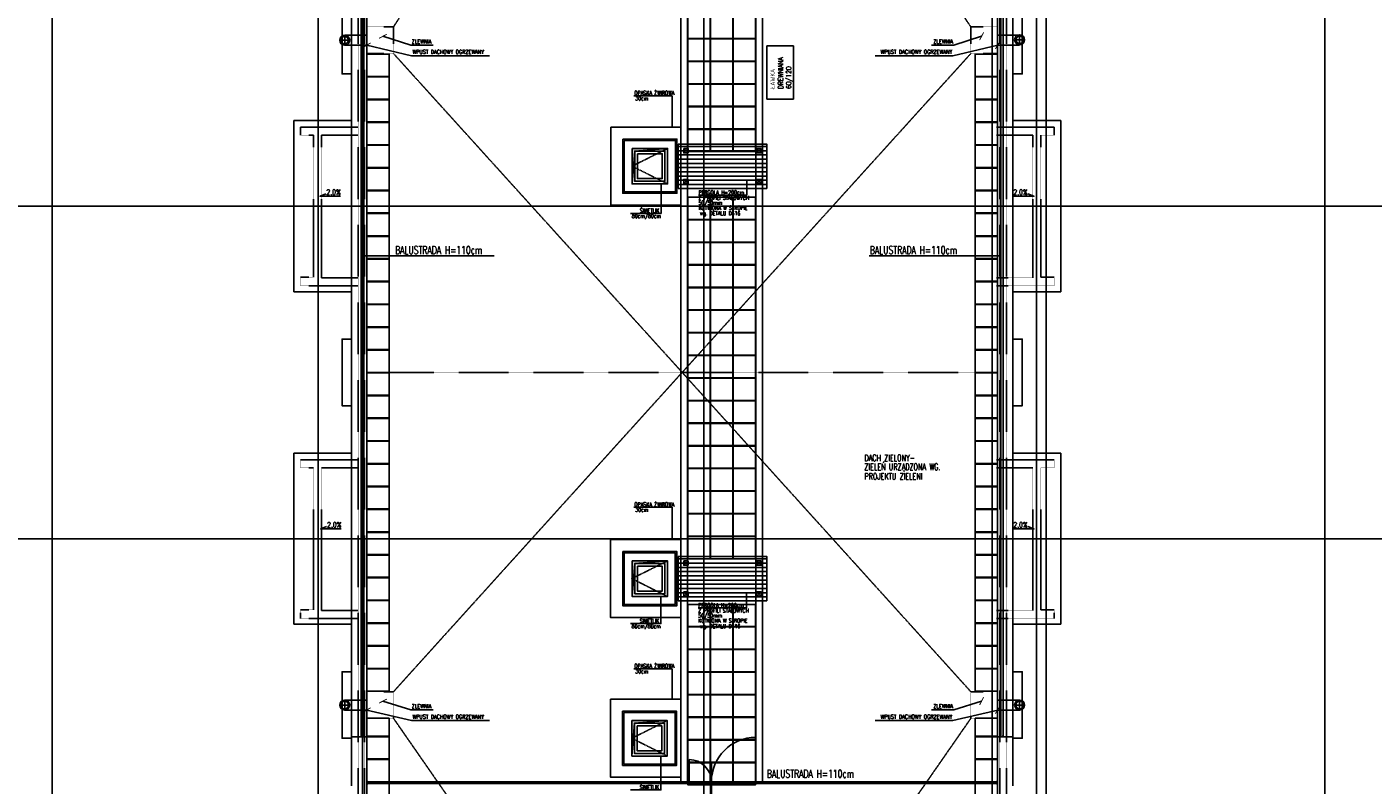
# Model space of a CAD drawing. Extents: x -7228 to 74941, y -112898 to 85621.
# Tile 36 of 256: x 57071 to 60107, y -100617 to -98907. Entities that reach past the tile are written whole.
import ezdxf
from ezdxf.enums import TextEntityAlignment as Align

# ---------------------------------------------------------------- set-up
doc = ezdxf.new("R2010")
doc.units = 0
doc.linetypes.add('CENTER', pattern=[2, 1.25, -0.25, 0.25, -0.25])
doc.linetypes.add('DASHED', pattern=[0.75, 0.5, -0.25])
doc.layers.get('0').update_dxf_attribs({"color": 101, "linetype": 'CONTINUOUS'})
for name, color, linetype in [('Ele-balustrada', 8, 'CONTINUOUS'), ('Ins-wod', 4, 'CONTINUOUS'), ('Okn---okna', 5, 'CONTINUOUS'), ('Opis-spadki', 61, 'CONTINUOUS'), ('Os-osie glowne', 1, 'CENTER'), ('Pos-ceramika', 14, 'CONTINUOUS'), ('Pzt-chodniki-hatch', 252, 'CONTINUOUS'), ('Sc-metal', 141, 'CONTINUOUS'), ('Sch-opis', 51, 'CONTINUOUS'), ('W-idok', 8, 'CONTINUOUS'), ('W-idok pod', 5, 'DASHED'), ('W-izol-w', 144, 'CONTINUOUS'), ('W-otwor-strop', 1, 'CONTINUOUS'), ('W-widok-spadki', 61, 'CONTINUOUS'), ('Wyp-meble', 155, 'CONTINUOUS')]:
    doc.layers.add(name, color=color, linetype=linetype)
doc.styles.add('ROMANS', font='romans', dxfattribs={"width": 0.85})
doc.dimstyles.new('CHMIELNA', dxfattribs={"dimscale": 3.5, "dimtxt": 4, "dimasz": 1.5, "dimexe": 3, "dimexo": 0, "dimgap": 1, "dimtad": 1, "dimdec": 1, "dimrnd": 0.5, "dimzin": 12, "dimdsep": 46, "dimtxsty": 'ROMANS', "dimblk": 'DIMTICK', "dimcen": 0.09, "dimse1": 1, "dimse2": 1, "dimclrd": 143, "dimclrt": 53, "dimadec": 0, "dimazin": 0, "dimtfac": 1, "dimtdec": 1, "dimtix": 1, "dimtmove": 2, "dimatfit": 2, "dimldrblk": 'ARCHTICK', "dimfxl": 0, "dimtolj": 1, "dimtzin": 0, "dimarcsym": 0})

# ---------------------------------------------------------------- blocks, each defined once
blk = doc.blocks.new('SPADKI')
at = {"ltscale": 25}
blk.add_lwpolyline([(0, 0), (0, -70), (-8, -50), (-8, -50)], dxfattribs=at)
at = {"ltscale": 25, "style": 'ROMANS', "width": 0.7}
blk.add_attdef('SP%', text='', height=18, rotation=90, dxfattribs=at).set_placement((-4.9, -24), align=Align.CENTER)
blk = doc.blocks.new('DIMTICK')
for p, q in [((-1, 0), (1, 0)), ((0, 1), (0, -1))]:
    blk.add_line(p, q)
at = {"const_width": 0.141}
blk.add_lwpolyline([(0.71, 0.71), (-0.71, -0.71)], dxfattribs=at)
blk = doc.blocks.new('_sfkhmgkjm')
for points in [[(-3.5, 0), (-3.5, -0.5)], [(-3.5, 0), (3.5, 0), (3.5, 0)], [(3.5, 0), (3.5, -0.5)]]:
    blk.add_lwpolyline(points)
blk.add_lwpolyline([(3.5, -0.5, -0.284735), (-3.5, -0.5, -7)], format="xyb")
blk = doc.blocks.new('_kdjkgjksjhgkfhh')
for p, q in [((-11.2, 0), (11.2, 0)), ((0, 11.2), (0, -11.2))]:
    blk.add_line(p, q)
for radius in [11.3, 8.25]:
    blk.add_circle((0, 0), radius)

msp = doc.modelspace()

# ---------------------------------------------------------------- hatches: boundary and pattern name
at = {"layer": 'W-idok'}
h = msp.add_hatch(dxfattribs=at)
h.set_pattern_fill('ANSI31', color=256, scale=3, angle=135, style=0)
h.set_pattern_definition([(180, (2869.719, 930.781), (-2e-15, -9.525), [])])
h.paths.add_polyline_path([(58539.547, -99171.302), (58539.547, -99271.302), (58739.266, -99271.302), (58739.266, -99171.302)])
h = msp.add_hatch(dxfattribs=at)
h.set_pattern_fill('ANSI31', color=256, scale=3, angle=135, style=0)
h.set_pattern_definition([(180, (2869.719, 0.781), (-2e-15, -9.525), [])])
h.paths.add_polyline_path([(58539.547, -100101.302), (58539.547, -100201.302), (58739.266, -100201.302), (58739.266, -100101.302)])
at = {"layer": 'W-otwor-strop', "linetype": 'Continuous', "ltscale": 0.5}
h = msp.add_hatch(color=256, dxfattribs=at)
h.paths.add_polyline_path([(58441.547, -99187.302), (58515.547, -99181.302), (58435.547, -99181.302), (58435.547, -99204.965), (58439.636, -99210.877)])
h.paths.add_polyline_path([(58439.636, -99210.877), (58435.547, -99204.965), (58435.547, -99261.302)])
h = msp.add_hatch(color=256, dxfattribs=at)
h.paths.add_polyline_path([(58441.547, -100117.302), (58515.547, -100111.302), (58435.547, -100111.302), (58435.547, -100134.965), (58439.636, -100140.877)])
h.paths.add_polyline_path([(58439.636, -100140.877), (58435.547, -100134.965), (58435.547, -100191.302)])
h = msp.add_hatch(color=256, dxfattribs=at)
h.paths.add_polyline_path([(58441.047, -100477.302), (58515.047, -100471.302), (58435.047, -100471.302), (58435.047, -100494.965), (58439.136, -100500.877)])
h.paths.add_polyline_path([(58439.136, -100500.877), (58435.047, -100494.965), (58435.047, -100551.302)])

# ---------------------------------------------------------------- linework, layer by layer
at = {"layer": 'Ele-balustrada'}
for points in [[(57825.047, -100507.294), (57825.047, -97837.31)], [(57830.047, -100507.294), (57830.047, -97837.31)], [(59267.047, -100507.294), (59267.047, -97837.31)], [(59272.047, -100507.294), (59272.047, -97837.31)], [(58714.547, -100609.302), (58714.547, -100509.302)], [(58564.547, -100609.302), (58564.547, -100559.302)], [(58612.548, -100665.292), (58612.548, -100568.459)], [(58614.547, -100665.229), (58614.547, -100568.397)], [(57838.736, -100609.302), (59258.359, -100609.302)], [(57838.736, -100613.302), (59258.359, -100613.302)]]:
    msp.add_lwpolyline(points, dxfattribs=at)
for centre, radius, start, end in [((58714.547, -100609.302), 100, 90, 180), ((58564.547, -100609.302), 50, 0, 90)]:
    msp.add_arc(centre, radius, start, end, dxfattribs=at)
at = {"layer": 'Okn---okna', "linetype": 'DASHED', "ltscale": 0.5}
for points in [[(58515.547, -99181.302), (58435.547, -99221.302), (58515.547, -99261.302)], [(58515.047, -100111.302), (58435.047, -100151.302), (58515.047, -100191.302)], [(58515.047, -100471.302), (58435.047, -100511.302), (58515.047, -100551.302)]]:
    msp.add_lwpolyline(points, dxfattribs=at)
at = {"layer": 'Okn---okna'}
for points in [[(58435.547, -99181.302), (58515.547, -99181.302), (58515.547, -99261.302), (58435.547, -99261.302)], [(58441.547, -99187.302), (58509.547, -99187.302), (58509.547, -99255.302), (58441.547, -99255.302)], [(58447.547, -99193.302), (58503.547, -99193.302), (58503.547, -99249.302), (58447.547, -99249.302)], [(58435.547, -100111.302), (58515.547, -100111.302), (58515.547, -100191.302), (58435.547, -100191.302)], [(58441.547, -100117.302), (58509.547, -100117.302), (58509.547, -100185.302), (58441.547, -100185.302)], [(58447.547, -100123.302), (58503.547, -100123.302), (58503.547, -100179.302), (58447.547, -100179.302)], [(58435.047, -100471.302), (58515.047, -100471.302), (58515.047, -100551.302), (58435.047, -100551.302)], [(58441.047, -100477.302), (58509.047, -100477.302), (58509.047, -100545.302), (58441.047, -100545.302)], [(58447.047, -100483.302), (58503.047, -100483.302), (58503.047, -100539.302), (58447.047, -100539.302)]]:
    msp.add_lwpolyline(points, close=True, dxfattribs=at)
at = {"layer": 'Os-osie glowne'}
for points in [[(57127.547, -102606.302), (57127.547, -96629.302)], [(57727.547, -102606.302), (57727.547, -96629.302)], [(57827.547, -102606.302), (57827.547, -96629.302)], [(58597.547, -102606.302), (58597.547, -96629.302)], [(59247.547, -102606.302), (59247.547, -96629.302)], [(59347.547, -102606.302), (59347.547, -96629.302)], [(59369.547, -102606.302), (59369.547, -96629.302)], [(59997.547, -102606.302), (59997.547, -96629.302)], [(50525.547, -99311.302), (62792.547, -99311.302)], [(50525.547, -100061.302), (62792.547, -100061.302)]]:
    msp.add_lwpolyline(points, dxfattribs=at)
at = {"layer": 'Pos-ceramika'}
for points in [[(58387.547, -99133.302), (58545.547, -99133.302), (58545.547, -99309.302), (58387.547, -99309.302)], [(58387.047, -100063.302), (58545.547, -100063.302), (58545.547, -100239.302), (58387.047, -100239.302)], [(58387.047, -100423.302), (58545.547, -100423.302), (58545.547, -100599.302), (58387.047, -100599.302)]]:
    msp.add_lwpolyline(points, close=True, dxfattribs=at)
at = {"layer": 'Pzt-chodniki-hatch'}
for points in [[(58561.548, -98883.302), (58561.548, -98933.302), (58611.548, -98933.302), (58611.548, -98883.302)], [(58612.548, -98883.302), (58612.548, -98933.302), (58662.548, -98933.302), (58662.548, -98883.302)], [(58663.548, -98883.302), (58663.548, -98933.302), (58713.548, -98933.302), (58713.548, -98883.302)], [(58561.548, -98934.302), (58561.548, -98984.302), (58611.548, -98984.302), (58611.548, -98934.302)], [(58612.548, -98934.302), (58612.548, -98984.302), (58662.548, -98984.302), (58662.548, -98934.302)], [(58663.548, -98934.302), (58663.548, -98984.302), (58713.548, -98984.302), (58713.548, -98934.302)], [(57837.547, -98968.782), (57837.547, -99018.782), (57887.547, -99018.782), (57887.547, -98968.782)], [(58561.548, -98985.302), (58561.548, -99035.302), (58611.548, -99035.302), (58611.548, -98985.302)], [(58612.548, -98985.302), (58612.548, -99035.302), (58662.548, -99035.302), (58662.548, -98985.302)], [(58663.548, -98985.302), (58663.548, -99035.302), (58713.548, -99035.302), (58713.548, -98985.302)], [(59209.547, -98968.782), (59209.547, -99018.782), (59259.547, -99018.782), (59259.547, -98968.782)], [(57837.547, -99020.122), (57837.547, -99070.122), (57887.547, -99070.122), (57887.547, -99020.122)], [(59209.547, -99020.122), (59209.547, -99070.122), (59259.547, -99070.122), (59259.547, -99020.122)], [(58561.548, -99036.302), (58561.548, -99086.302), (58611.548, -99086.302), (58611.548, -99036.302)], [(58612.548, -99036.302), (58612.548, -99086.302), (58662.548, -99086.302), (58662.548, -99036.302)], [(58663.548, -99036.302), (58663.548, -99086.302), (58713.548, -99086.302), (58713.548, -99036.302)], [(57837.547, -99071.462), (57837.547, -99121.462), (57887.547, -99121.462), (57887.547, -99071.462)], [(59209.547, -99071.462), (59209.547, -99121.462), (59259.547, -99121.462), (59259.547, -99071.462)], [(58561.548, -99087.302), (58561.548, -99137.302), (58611.548, -99137.302), (58611.548, -99087.302)], [(58612.548, -99087.302), (58612.548, -99137.302), (58662.548, -99137.302), (58662.548, -99087.302)], [(58663.548, -99087.302), (58663.548, -99137.302), (58713.548, -99137.302), (58713.548, -99087.302)], [(57837.547, -99122.802), (57837.547, -99172.802), (57887.547, -99172.802), (57887.547, -99122.802)], [(58561.548, -99138.302), (58561.548, -99188.302), (58611.548, -99188.302), (58611.548, -99138.302)], [(58612.548, -99138.302), (58612.548, -99188.302), (58662.548, -99188.302), (58662.548, -99138.302)], [(58663.548, -99138.302), (58663.548, -99188.302), (58713.548, -99188.302), (58713.548, -99138.302)], [(59209.547, -99122.802), (59209.547, -99172.802), (59259.547, -99172.802), (59259.547, -99122.802)], [(57837.547, -99174.142), (57837.547, -99224.142), (57887.547, -99224.142), (57887.547, -99174.142)], [(59209.547, -99174.142), (59209.547, -99224.142), (59259.547, -99224.142), (59259.547, -99174.142)], [(57837.547, -99225.482), (57837.547, -99275.482), (57887.547, -99275.482), (57887.547, -99225.482)], [(59209.547, -99225.482), (59209.547, -99275.482), (59259.547, -99275.482), (59259.547, -99225.482)], [(57837.547, -99276.822), (57837.547, -99326.822), (57887.547, -99326.822), (57887.547, -99276.822)], [(58561.548, -99291.302), (58561.548, -99341.302), (58611.548, -99341.302), (58611.548, -99291.302)], [(58612.548, -99291.302), (58612.548, -99341.302), (58662.548, -99341.302), (58662.548, -99291.302)], [(58663.548, -99291.302), (58663.548, -99341.302), (58713.548, -99341.302), (58713.548, -99291.302)], [(59209.547, -99276.822), (59209.547, -99326.822), (59259.547, -99326.822), (59259.547, -99276.822)], [(57837.547, -99328.162), (57837.547, -99378.162), (57887.547, -99378.162), (57887.547, -99328.162)], [(58561.548, -99342.302), (58561.548, -99392.302), (58611.548, -99392.302), (58611.548, -99342.302)], [(58612.548, -99342.302), (58612.548, -99392.302), (58662.548, -99392.302), (58662.548, -99342.302)], [(58663.548, -99342.302), (58663.548, -99392.302), (58713.548, -99392.302), (58713.548, -99342.302)], [(59209.547, -99328.162), (59209.547, -99378.162), (59259.547, -99378.162), (59259.547, -99328.162)], [(57837.547, -99379.502), (57837.547, -99429.502), (57887.547, -99429.502), (57887.547, -99379.502)], [(59209.547, -99379.502), (59209.547, -99429.502), (59259.547, -99429.502), (59259.547, -99379.502)], [(58561.548, -99393.302), (58561.548, -99443.302), (58611.548, -99443.302), (58611.548, -99393.302)], [(58612.548, -99393.302), (58612.548, -99443.302), (58662.548, -99443.302), (58662.548, -99393.302)], [(58663.548, -99393.302), (58663.548, -99443.302), (58713.548, -99443.302), (58713.548, -99393.302)], [(57837.547, -99430.842), (57837.547, -99480.842), (57887.547, -99480.842), (57887.547, -99430.842)], [(58561.548, -99444.302), (58561.548, -99494.302), (58611.548, -99494.302), (58611.548, -99444.302)], [(58612.548, -99444.302), (58612.548, -99494.302), (58662.548, -99494.302), (58662.548, -99444.302)], [(58663.548, -99444.302), (58663.548, -99494.302), (58713.548, -99494.302), (58713.548, -99444.302)], [(59209.547, -99430.842), (59209.547, -99480.842), (59259.547, -99480.842), (59259.547, -99430.842)], [(57837.547, -99482.182), (57837.547, -99532.182), (57887.547, -99532.182), (57887.547, -99482.182)], [(58561.548, -99495.302), (58561.548, -99545.302), (58611.548, -99545.302), (58611.548, -99495.302)], [(58612.548, -99495.302), (58612.548, -99545.302), (58662.548, -99545.302), (58662.548, -99495.302)], [(58663.548, -99495.302), (58663.548, -99545.302), (58713.548, -99545.302), (58713.548, -99495.302)], [(59209.547, -99482.182), (59209.547, -99532.182), (59259.547, -99532.182), (59259.547, -99482.182)], [(57837.547, -99533.522), (57837.547, -99583.522), (57887.547, -99583.522), (57887.547, -99533.522)], [(59209.547, -99533.522), (59209.547, -99583.522), (59259.547, -99583.522), (59259.547, -99533.522)], [(58561.548, -99546.302), (58561.548, -99596.302), (58611.548, -99596.302), (58611.548, -99546.302)], [(58612.548, -99546.302), (58612.548, -99596.302), (58662.548, -99596.302), (58662.548, -99546.302)], [(58663.548, -99546.302), (58663.548, -99596.302), (58713.548, -99596.302), (58713.548, -99546.302)], [(57837.547, -99584.862), (57837.547, -99634.862), (57887.547, -99634.862), (57887.547, -99584.862)], [(58561.548, -99597.302), (58561.548, -99647.302), (58611.548, -99647.302), (58611.548, -99597.302)], [(58612.548, -99597.302), (58612.548, -99647.302), (58662.548, -99647.302), (58662.548, -99597.302)], [(58663.548, -99597.302), (58663.548, -99647.302), (58713.548, -99647.302), (58713.548, -99597.302)], [(59209.547, -99584.862), (59209.547, -99634.862), (59259.547, -99634.862), (59259.547, -99584.862)], [(57837.547, -99636.202), (57837.547, -99686.202), (57887.547, -99686.202), (57887.547, -99636.202)], [(58561.548, -99648.302), (58561.548, -99698.302), (58611.548, -99698.302), (58611.548, -99648.302)], [(58612.548, -99648.302), (58612.548, -99698.302), (58662.548, -99698.302), (58662.548, -99648.302)], [(58663.548, -99648.302), (58663.548, -99698.302), (58713.548, -99698.302), (58713.548, -99648.302)], [(59209.547, -99636.202), (59209.547, -99686.202), (59259.547, -99686.202), (59259.547, -99636.202)], [(57837.547, -99687.542), (57837.547, -99737.542), (57887.547, -99737.542), (57887.547, -99687.542)], [(59209.547, -99687.542), (59209.547, -99737.542), (59259.547, -99737.542), (59259.547, -99687.542)], [(58561.548, -99699.302), (58561.548, -99749.302), (58611.548, -99749.302), (58611.548, -99699.302)], [(58612.548, -99699.302), (58612.548, -99749.302), (58662.548, -99749.302), (58662.548, -99699.302)], [(58663.548, -99699.302), (58663.548, -99749.302), (58713.548, -99749.302), (58713.548, -99699.302)], [(57837.547, -99738.882), (57837.547, -99788.882), (57887.547, -99788.882), (57887.547, -99738.882)], [(59209.547, -99738.882), (59209.547, -99788.882), (59259.547, -99788.882), (59259.547, -99738.882)], [(58561.548, -99750.302), (58561.548, -99800.302), (58611.548, -99800.302), (58611.548, -99750.302)], [(58612.548, -99750.302), (58612.548, -99800.302), (58662.548, -99800.302), (58662.548, -99750.302)], [(58663.548, -99750.302), (58663.548, -99800.302), (58713.548, -99800.302), (58713.548, -99750.302)], [(57837.547, -99790.222), (57837.547, -99840.222), (57887.547, -99840.222), (57887.547, -99790.222)], [(58561.548, -99801.302), (58561.548, -99851.302), (58611.548, -99851.302), (58611.548, -99801.302)], [(58612.548, -99801.302), (58612.548, -99851.302), (58662.548, -99851.302), (58662.548, -99801.302)], [(58663.548, -99801.302), (58663.548, -99851.302), (58713.548, -99851.302), (58713.548, -99801.302)], [(59209.547, -99790.222), (59209.547, -99840.222), (59259.547, -99840.222), (59259.547, -99790.222)], [(57837.547, -99841.562), (57837.547, -99891.562), (57887.547, -99891.562), (57887.547, -99841.562)], [(58561.548, -99852.302), (58561.548, -99902.302), (58611.548, -99902.302), (58611.548, -99852.302)], [(58612.548, -99852.302), (58612.548, -99902.302), (58662.548, -99902.302), (58662.548, -99852.302)], [(58663.548, -99852.302), (58663.548, -99902.302), (58713.548, -99902.302), (58713.548, -99852.302)], [(59209.547, -99841.562), (59209.547, -99891.562), (59259.547, -99891.562), (59259.547, -99841.562)], [(57837.547, -99892.902), (57837.547, -99942.902), (57887.547, -99942.902), (57887.547, -99892.902)], [(59209.547, -99892.902), (59209.547, -99942.902), (59259.547, -99942.902), (59259.547, -99892.902)], [(58561.548, -99903.302), (58561.548, -99953.302), (58611.548, -99953.302), (58611.548, -99903.302)], [(58612.548, -99903.302), (58612.548, -99953.302), (58662.548, -99953.302), (58662.548, -99903.302)], [(58663.548, -99903.302), (58663.548, -99953.302), (58713.548, -99953.302), (58713.548, -99903.302)], [(57837.547, -99944.242), (57837.547, -99994.242), (57887.547, -99994.242), (57887.547, -99944.242)], [(58561.548, -99954.302), (58561.548, -100004.302), (58611.548, -100004.302), (58611.548, -99954.302)], [(58612.548, -99954.302), (58612.548, -100004.302), (58662.548, -100004.302), (58662.548, -99954.302)], [(58663.548, -99954.302), (58663.548, -100004.302), (58713.548, -100004.302), (58713.548, -99954.302)], [(59209.547, -99944.242), (59209.547, -99994.242), (59259.547, -99994.242), (59259.547, -99944.242)], [(57837.547, -99995.582), (57837.547, -100045.582), (57887.547, -100045.582), (57887.547, -99995.582)], [(58561.548, -100005.302), (58561.548, -100055.302), (58611.548, -100055.302), (58611.548, -100005.302)], [(58612.548, -100005.302), (58612.548, -100055.302), (58662.548, -100055.302), (58662.548, -100005.302)], [(58663.548, -100005.302), (58663.548, -100055.302), (58713.548, -100055.302), (58713.548, -100005.302)], [(59209.547, -99995.582), (59209.547, -100045.582), (59259.547, -100045.582), (59259.547, -99995.582)], [(57837.547, -100046.922), (57837.547, -100096.922), (57887.547, -100096.922), (57887.547, -100046.922)], [(59209.547, -100046.922), (59209.547, -100096.922), (59259.547, -100096.922), (59259.547, -100046.922)], [(58561.548, -100056.302), (58561.548, -100106.302), (58611.548, -100106.302), (58611.548, -100056.302)], [(58612.548, -100056.302), (58612.548, -100106.302), (58662.548, -100106.302), (58662.548, -100056.302)], [(58663.548, -100056.302), (58663.548, -100106.302), (58713.548, -100106.302), (58713.548, -100056.302)], [(57837.547, -100098.262), (57837.547, -100148.262), (57887.547, -100148.262), (57887.547, -100098.262)], [(59209.547, -100098.262), (59209.547, -100148.262), (59259.547, -100148.262), (59259.547, -100098.262)], [(57837.547, -100149.602), (57837.547, -100199.602), (57887.547, -100199.602), (57887.547, -100149.602)], [(59209.547, -100149.602), (59209.547, -100199.602), (59259.547, -100199.602), (59259.547, -100149.602)], [(57837.547, -100200.942), (57837.547, -100250.942), (57887.547, -100250.942), (57887.547, -100200.942)], [(59209.547, -100200.942), (59209.547, -100250.942), (59259.547, -100250.942), (59259.547, -100200.942)], [(58561.548, -100209.302), (58561.548, -100259.302), (58611.548, -100259.302), (58611.548, -100209.302)], [(58612.548, -100209.302), (58612.548, -100259.302), (58662.548, -100259.302), (58662.548, -100209.302)], [(58663.548, -100209.302), (58663.548, -100259.302), (58713.548, -100259.302), (58713.548, -100209.302)], [(57837.547, -100252.282), (57837.547, -100302.282), (57887.547, -100302.282), (57887.547, -100252.282)], [(58561.548, -100260.302), (58561.548, -100310.302), (58611.548, -100310.302), (58611.548, -100260.302)], [(58612.548, -100260.302), (58612.548, -100310.302), (58662.548, -100310.302), (58662.548, -100260.302)], [(58663.548, -100260.302), (58663.548, -100310.302), (58713.548, -100310.302), (58713.548, -100260.302)], [(59209.547, -100252.282), (59209.547, -100302.282), (59259.547, -100302.282), (59259.547, -100252.282)], [(57837.547, -100303.622), (57837.547, -100353.622), (57887.547, -100353.622), (57887.547, -100303.622)], [(58561.548, -100311.302), (58561.548, -100361.302), (58611.548, -100361.302), (58611.548, -100311.302)], [(58612.548, -100311.302), (58612.548, -100361.302), (58662.548, -100361.302), (58662.548, -100311.302)], [(58663.548, -100311.302), (58663.548, -100361.302), (58713.548, -100361.302), (58713.548, -100311.302)], [(59209.547, -100303.622), (59209.547, -100353.622), (59259.547, -100353.622), (59259.547, -100303.622)], [(57837.547, -100354.962), (57837.547, -100404.962), (57887.547, -100404.962), (57887.547, -100354.962)], [(59209.547, -100354.962), (59209.547, -100404.962), (59259.547, -100404.962), (59259.547, -100354.962)], [(58561.548, -100362.302), (58561.548, -100412.302), (58611.548, -100412.302), (58611.548, -100362.302)], [(58612.548, -100362.302), (58612.548, -100412.302), (58662.548, -100412.302), (58662.548, -100362.302)], [(58663.548, -100362.302), (58663.548, -100412.302), (58713.548, -100412.302), (58713.548, -100362.302)], [(58561.548, -100413.302), (58561.548, -100463.302), (58611.548, -100463.302), (58611.548, -100413.302)], [(58612.548, -100413.302), (58612.548, -100463.302), (58662.548, -100463.302), (58662.548, -100413.302)], [(58663.548, -100413.302), (58663.548, -100463.302), (58713.548, -100463.302), (58713.548, -100413.302)], [(57837.547, -100466.302), (57837.547, -100506.302), (57887.547, -100506.302), (57887.547, -100466.302)], [(58561.548, -100464.302), (58561.548, -100514.302), (58611.548, -100514.302), (58611.548, -100464.302)], [(58612.548, -100464.302), (58612.548, -100514.302), (58662.548, -100514.302), (58662.548, -100464.302)], [(58663.548, -100464.302), (58663.548, -100514.302), (58713.548, -100514.302), (58713.548, -100464.302)], [(59209.547, -100466.302), (59209.547, -100506.302), (59259.547, -100506.302), (59259.547, -100466.302)], [(57837.547, -100507.802), (57837.547, -100557.802), (57887.547, -100557.802), (57887.547, -100507.802)], [(59209.547, -100507.802), (59209.547, -100557.802), (59259.547, -100557.802), (59259.547, -100507.802)], [(58561.548, -100515.302), (58561.548, -100565.302), (58611.548, -100565.302), (58611.548, -100515.302)], [(58612.548, -100515.302), (58612.548, -100565.302), (58662.548, -100565.302), (58662.548, -100515.302)], [(58663.548, -100515.302), (58663.548, -100565.302), (58713.548, -100565.302), (58713.548, -100515.302)], [(57837.547, -100559.302), (57837.547, -100609.302), (57887.547, -100609.302), (57887.547, -100559.302)], [(58561.548, -100566.302), (58561.548, -100616.302), (58611.548, -100616.302), (58611.548, -100566.302)], [(58612.548, -100566.302), (58612.548, -100616.302), (58662.548, -100616.302), (58662.548, -100566.302)], [(58663.548, -100566.302), (58663.548, -100616.302), (58713.548, -100616.302), (58713.548, -100566.302)], [(59209.547, -100559.302), (59209.547, -100609.302), (59259.547, -100609.302), (59259.547, -100559.302)], [(57837.547, -100613.302), (57837.547, -100663.302), (57887.547, -100663.302), (57887.547, -100613.302)], [(59209.547, -100613.302), (59209.547, -100663.302), (59259.547, -100663.302), (59259.547, -100613.302)]]:
    msp.add_lwpolyline(points, close=True, dxfattribs=at)
at = {"layer": 'Sc-metal'}
for points in [[(58552.047, -99181.302), (58552.047, -99191.302), (58562.047, -99191.302), (58562.047, -99181.302)], [(58726.766, -99181.302), (58726.766, -99191.302), (58716.766, -99191.302), (58716.766, -99181.302)], [(58552.047, -99261.302), (58552.047, -99251.302), (58562.047, -99251.302), (58562.047, -99261.302)], [(58726.766, -99261.302), (58726.766, -99251.302), (58716.766, -99251.302), (58716.766, -99261.302)], [(58552.047, -100111.302), (58552.047, -100121.302), (58562.047, -100121.302), (58562.047, -100111.302)], [(58726.766, -100111.302), (58726.766, -100121.302), (58716.766, -100121.302), (58716.766, -100111.302)], [(58552.047, -100191.302), (58552.047, -100181.302), (58562.047, -100181.302), (58562.047, -100191.302)], [(58726.766, -100191.302), (58726.766, -100181.302), (58716.766, -100181.302), (58716.766, -100191.302)]]:
    msp.add_lwpolyline(points, close=True, dxfattribs=at)
for points in [[(58552.047, -99181.302), (58562.047, -99191.302)], [(58562.047, -99181.302), (58552.047, -99191.302)], [(58726.766, -99181.302), (58716.766, -99191.302)], [(58716.766, -99181.302), (58726.766, -99191.302)], [(58552.047, -99261.302), (58562.047, -99251.302)], [(58562.047, -99261.302), (58552.047, -99251.302)], [(58726.766, -99261.302), (58716.766, -99251.302)], [(58716.766, -99261.302), (58726.766, -99251.302)], [(58552.047, -100111.302), (58562.047, -100121.302)], [(58562.047, -100111.302), (58552.047, -100121.302)], [(58726.766, -100111.302), (58716.766, -100121.302)], [(58716.766, -100111.302), (58726.766, -100121.302)], [(58552.047, -100191.302), (58562.047, -100181.302)], [(58562.047, -100191.302), (58552.047, -100181.302)], [(58726.766, -100191.302), (58716.766, -100181.302)], [(58716.766, -100191.302), (58726.766, -100181.302)]]:
    msp.add_lwpolyline(points, dxfattribs=at)
at = {"layer": 'Sch-opis'}
for points in [[(58439.918, -99062.522), (58525.707, -99062.522)], [(58525.707, -99133.302), (58525.707, -99062.522)], [(58432.251, -99327.719), (58500.989, -99327.719), (58500.989, -99261.302)], [(58585.017, -99286.683), (58693.989, -99286.683), (58693.989, -99251.04)], [(58124.764, -99423.094), (57828.426, -99423.094)], [(59266.409, -99423.094), (58970.071, -99423.094)], [(58439.918, -99990.106), (58525.707, -99990.106)], [(58525.707, -100063.302), (58525.707, -99990.106)], [(58431.751, -100252.691), (58500.489, -100252.691), (58500.489, -100191.302)], [(58584.517, -100217.464), (58693.489, -100217.464), (58693.489, -100181.822)], [(58439.918, -100354.533), (58525.707, -100354.533)], [(58525.707, -100423.302), (58525.707, -100354.533)], [(58431.751, -100627.866), (58500.489, -100627.866), (58500.489, -100551.302)]]:
    msp.add_lwpolyline(points, dxfattribs=at)
at = {"layer": 'W-idok', "linetype": 'DASHED', "ltscale": 0.5}
for p, q in [((57817.547, -97821.302), (57817.547, -101551.302)), ((57832.547, -97821.302), (57832.547, -101566.302)), ((59264.547, -101566.302), (59264.547, -97821.302)), ((59279.547, -101551.302), (59279.547, -97821.302))]:
    msp.add_line(p, q, dxfattribs=at)
at = {"layer": 'W-idok'}
for p, q in [((57887.547, -98967.302), (57887.547, -100406.302)), ((59209.547, -100406.302), (59209.547, -98967.302)), ((57887.547, -100466.302), (57887.547, -101334.302)), ((59209.547, -101334.302), (59209.547, -100466.302))]:
    msp.add_line(p, q, dxfattribs=at)
for points in [[(58729.547, -97836.302), (58729.547, -98913.444)], [(58714.547, -97838.802), (58714.547, -100609.302)], [(58560.547, -98190.302), (58560.547, -100609.302)], [(58545.547, -98833.758), (58545.547, -100609.302)], [(57787.547, -98926.052), (57837.547, -98926.052)], [(58729.547, -98913.444), (58729.547, -100609.302)], [(59309.547, -98926.052), (59259.547, -98926.052)], [(57787.547, -98948.552), (57837.547, -98948.552)], [(59309.547, -98948.552), (59259.547, -98948.552)], [(58539.547, -99171.302), (58539.547, -99271.302), (58739.266, -99271.302), (58739.266, -99171.302), (58539.547, -99171.302)], [(58539.547, -100101.302), (58539.547, -100201.302), (58739.266, -100201.302), (58739.266, -100101.302), (58539.547, -100101.302)], [(57787.547, -100425.052), (57837.547, -100425.052)], [(59309.547, -100425.052), (59259.547, -100425.052)], [(57787.547, -100447.552), (57837.547, -100447.552)], [(59309.547, -100447.552), (59259.547, -100447.552)]]:
    msp.add_lwpolyline(points, dxfattribs=at)
for points in [[(58414.547, -99160.302), (58536.547, -99160.302), (58536.547, -99282.302), (58414.547, -99282.302)], [(58414.547, -100090.302), (58536.547, -100090.302), (58536.547, -100212.302), (58414.547, -100212.302)], [(58414.047, -100450.302), (58536.047, -100450.302), (58536.047, -100572.302), (58414.047, -100572.302)]]:
    msp.add_lwpolyline(points, close=True, dxfattribs=at)
at = {"layer": 'W-idok', "linetype": 'DASHED'}
for points in [[(58417.547, -99163.302), (58533.547, -99163.302), (58533.547, -99279.302), (58417.547, -99279.302)], [(58417.547, -100093.302), (58533.547, -100093.302), (58533.547, -100209.302), (58417.547, -100209.302)], [(58417.047, -100453.302), (58533.047, -100453.302), (58533.047, -100569.302), (58417.047, -100569.302)]]:
    msp.add_lwpolyline(points, close=True, dxfattribs=at)
at = {"layer": 'W-idok pod', "linetype": 'Continuous'}
for p, q in [((57680.047, -99118.302), (57672.547, -99118.302)), ((57672.547, -99118.302), (57672.547, -99504.302)), ((57802.547, -99118.302), (57680.047, -99118.302)), ((59402.547, -99118.302), (59294.547, -99118.302)), ((59402.547, -99504.302), (59402.547, -99118.302)), ((57672.547, -99504.302), (57802.547, -99504.302)), ((59294.547, -99504.302), (59402.547, -99504.302)), ((57802.547, -99868.302), (57672.547, -99868.302)), ((57672.547, -99868.302), (57672.547, -100254.302)), ((59402.547, -99868.302), (59294.547, -99868.302)), ((59402.547, -100254.302), (59402.547, -99868.302)), ((57672.547, -100254.302), (57802.547, -100254.302)), ((59294.547, -100254.302), (59402.547, -100254.302))]:
    msp.add_line(p, q, dxfattribs=at)
for points in [[(57802.547, -98863.302), (57781.547, -98863.302), (57781.547, -99013.302), (57802.547, -99013.302)], [(59294.547, -98861.302), (59315.547, -98861.302), (59315.547, -99013.302), (59294.547, -99013.302)], [(57802.547, -99611.302), (57781.547, -99611.302), (57781.547, -99761.302), (57802.547, -99761.302)], [(59294.547, -99611.302), (59315.547, -99611.302), (59315.547, -99761.302), (59294.547, -99761.302)], [(57802.547, -100361.302), (57781.547, -100361.302), (57781.547, -100511.302), (57802.547, -100511.302)], [(59294.547, -100361.302), (59315.547, -100361.302), (59315.547, -100511.302), (59305.047, -100511.302), (59294.547, -100511.302)]]:
    msp.add_lwpolyline(points, dxfattribs=at)
at = {"layer": 'W-idok pod'}
for points in [[(57817.547, -99133.302), (57687.547, -99133.302), (57687.547, -99151.302), (57717.547, -99151.302), (57717.547, -99471.302), (57687.547, -99471.302), (57687.547, -99491.302), (57817.547, -99491.302)], [(59257.547, -99133.302), (59387.547, -99133.302), (59387.547, -99151.302), (59357.547, -99151.302), (59357.547, -99471.302), (59387.547, -99471.302), (59387.547, -99491.302), (59257.547, -99491.302)], [(57817.547, -99151.302), (57735.547, -99151.302), (57735.547, -99473.302), (57817.547, -99473.302)], [(59257.547, -99151.302), (59339.547, -99151.302), (59339.547, -99473.302), (59257.547, -99473.302)], [(57817.547, -99883.302), (57687.547, -99883.302), (57687.547, -99901.302), (57717.547, -99901.302), (57717.547, -100221.302), (57687.547, -100221.302), (57687.547, -100241.302), (57817.547, -100241.302)], [(59257.547, -99883.302), (59387.547, -99883.302), (59387.547, -99901.302), (59357.547, -99901.302), (59357.547, -100221.302), (59387.547, -100221.302), (59387.547, -100241.302), (59257.547, -100241.302)], [(57817.547, -99901.302), (57735.547, -99901.302), (57735.547, -100223.302), (57817.547, -100223.302)], [(59257.547, -99901.302), (59339.547, -99901.302), (59339.547, -100223.302), (59257.547, -100223.302)]]:
    msp.add_lwpolyline(points, dxfattribs=at)
at = {"layer": 'W-izol-w', "linetype": 'Continuous'}
for p, q in [((57837.547, -97836.302), (57837.547, -101571.302)), ((59259.547, -101571.302), (59259.547, -97836.302)), ((57802.547, -98754.302), (57802.547, -99118.302)), ((59294.547, -99118.302), (59294.547, -98754.302)), ((57802.547, -99118.302), (57802.547, -99868.302)), ((59294.547, -99868.302), (59294.547, -99118.302)), ((57802.547, -99868.302), (57802.547, -100618.302)), ((59294.547, -100618.302), (59294.547, -99868.302))]:
    msp.add_line(p, q, dxfattribs=at)
for points in [[(57802.547, -100508.302), (57837.547, -100508.302)], [(59259.547, -100508.302), (59294.547, -100508.302)]]:
    msp.add_lwpolyline(points, dxfattribs=at)
at = {"layer": 'W-otwor-strop', "ltscale": 0.5}
for points in [[(58417.547, -99163.302), (58533.547, -99163.302), (58533.547, -99279.302), (58417.547, -99279.302)], [(58435.547, -99181.302), (58515.547, -99181.302), (58515.547, -99261.302), (58435.547, -99261.302)], [(58417.047, -100093.302), (58533.047, -100093.302), (58533.047, -100209.302), (58417.047, -100209.302)], [(58435.547, -100111.302), (58515.547, -100111.302), (58515.547, -100191.302), (58435.547, -100191.302)], [(58417.047, -100453.302), (58533.047, -100453.302), (58533.047, -100569.302), (58417.047, -100569.302)], [(58435.047, -100471.302), (58515.047, -100471.302), (58515.047, -100551.302), (58435.047, -100551.302)]]:
    msp.add_lwpolyline(points, close=True, dxfattribs=at)
for points in [[(58515.547, -99181.302), (58441.547, -99187.302), (58435.547, -99261.302)], [(58515.547, -100111.302), (58441.547, -100117.302), (58435.547, -100191.302)], [(58515.047, -100471.302), (58441.047, -100477.302), (58435.047, -100551.302)]]:
    msp.add_lwpolyline(points, dxfattribs=at)
at = {"layer": 'W-widok-spadki', "linetype": 'DASHED', "ltscale": 0.5}
for points in [[(57897.547, -98907.302), (58360.547, -98190.302)], [(59199.547, -98907.302), (58714.547, -98190.302)], [(58548.547, -99686.302), (57897.547, -98967.302)], [(59199.547, -98967.302), (58548.547, -99686.302)], [(57837.547, -99686.302), (59259.547, -99686.302)], [(57897.547, -100406.302), (58548.547, -99686.302)], [(58548.547, -99686.302), (59199.547, -100406.302)], [(58548.547, -101403.302), (57897.547, -100466.302)], [(59199.547, -100466.302), (58548.547, -101403.302)]]:
    msp.add_lwpolyline(points, dxfattribs=at)
for points in [[(57837.547, -98907.302), (57897.547, -98907.302), (57897.547, -98967.302), (57837.547, -98967.302)], [(59259.547, -98907.302), (59199.547, -98907.302), (59199.547, -98967.302), (59259.547, -98967.302)], [(57837.547, -100406.302), (57897.547, -100406.302), (57897.547, -100466.302), (57837.547, -100466.302)], [(59259.547, -100406.302), (59199.547, -100406.302), (59199.547, -100466.302), (59259.547, -100466.302)]]:
    msp.add_lwpolyline(points, close=True, dxfattribs=at)
at = {"layer": 'Wyp-meble'}
msp.add_lwpolyline([(58799.547, -98950.172), (58739.547, -98950.172), (58739.547, -99070.172), (58799.547, -99070.172)], close=True, dxfattribs=at)

# ---------------------------------------------------------------- block references
at = {"layer": 'Ele-balustrada', "xscale": -1}
for p, rotation in [((57827.547, -100508.302), 180), ((57837.547, -100611.302), 90)]:
    msp.add_blockref('_sfkhmgkjm', p, dxfattribs=dict(at, rotation=rotation))
at = {"layer": 'Ele-balustrada'}
for p, rotation in [((59269.547, -100508.302), 179.9999999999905), ((59259.547, -100611.302), 270)]:
    msp.add_blockref('_sfkhmgkjm', p, dxfattribs=dict(at, rotation=rotation))
at = {"layer": 'Ins-wod'}
for p in [(57787.547, -98937.302), (59309.547, -98936.302), (57787.547, -100436.302), (59309.547, -100436.302)]:
    msp.add_blockref('_kdjkgjksjhgkfhh', p, dxfattribs=at)
at = {"layer": 'Opis-spadki', "xscale": 0.6604040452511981, "yscale": 0.6604040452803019, "zscale": 0.6604040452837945, "rotation": 270}
for p in [(57778.185, -99289.208), (57779.73, -100039.208)]:
    msp.add_blockref('SPADKI', p, dxfattribs=at).add_auto_attribs({'SP%': '2,0%'})
at = {"layer": 'Opis-spadki'}
ref = msp.add_blockref('SPADKI', (59295.365, -99289.208), dxfattribs=dict(at, xscale=-0.6604040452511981, yscale=0.6604040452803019, zscale=0.6604040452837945, rotation=90))
ref.add_attrib('SP%', '2,0%', dxfattribs={"layer": '0', "ltscale": 25, "height": 11.8873, "style": 'ROMANS', "width": 0.7}).set_placement((59311.246, -99285.974), align=Align.CENTER)
ref = msp.add_blockref('SPADKI', (59295.365, -100039.208), dxfattribs=dict(at, xscale=-0.6604040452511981, yscale=0.6604040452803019, zscale=0.6604040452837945, rotation=90))
ref.add_attrib('SP%', '2,0%', dxfattribs={"layer": '0', "ltscale": 25, "height": 11.8873, "style": 'ROMANS', "width": 0.7}).set_placement((59311.246, -100035.974), align=Align.CENTER)

# ---------------------------------------------------------------- texts
at = {"layer": 'Sch-opis', "style": 'ROMANS', "width": 0.7}
for s, height, p in [('OPASKA ŻWIROWA', 9, (58440.54, -99060.757)), ('30cm', 9, (58442.776, -99072.992)), ('Z PROFILI STALOWYCH', 9, (58585.237, -99297.153)), ('PERGOLA H=200cm ', 9, (58585.26, -99284.918)), ('ŚWIETLIK ', 9, (58453.132, -99325.954)), ('50/50mm', 9, (58585.237, -99308.306)), ('KOTWIONA W STROPIE', 9, (58585.237, -99319.807)), ('wg. DETALU D616', 9, (58588.237, -99332.048)), ('80cm/80cm', 9, (58435.11, -99338.19)), ('BALUSTRADA H=110cm', 18, (57901.105, -99419.37)), ('BALUSTRADA H=110cm', 18, (58971.653, -99419.37)), ('ZIELEŃ URZĄDZONA WG.', 14.4, (58959.431, -99906.432)), ('DACH ZIELONY- ', 14.4, (58959.431, -99886.189)), ('PROJEKTU ZIELENI', 14.4, (58959.431, -99927.981)), ('OPASKA ŻWIROWA', 9, (58440.54, -99988.341)), ('30cm', 9, (58442.776, -100000.576)), ('50/50mm', 9, (58584.737, -100239.087)), ('Z PROFILI STALOWYCH', 9, (58584.737, -100227.935)), ('PERGOLA H=200cm ', 9, (58584.76, -100215.699)), ('80cm/80cm', 9, (58434.61, -100263.162)), ('ŚWIETLIK ', 9, (58452.632, -100250.926)), ('KOTWIONA W STROPIE', 9, (58584.737, -100250.588)), ('wg. DETALU D616', 9, (58588.237, -100263.048)), ('OPASKA ŻWIROWA', 9, (58440.54, -100352.768)), ('30cm', 9, (58442.776, -100365.004)), ('BALUSTRADA H=110cm', 18, (58739.244, -100600.2)), ('ŚWIETLIK ', 9, (58452.632, -100626.101))]:
    msp.add_text(s, height=height, dxfattribs=at).set_placement(p)
at = {"layer": 'Sch-opis', "char_height": 9, "width": 203.76147, "style": 'ROMANS'}
for s, insert, attachment_point in [('ZLEWNIA', (57938.528, -98935.313), 1), ('ZLEWNIA', (57938.528, -98935.313), 1), ('WPUST DACHOWY OGRZEWANY', (57940.354, -98959.108), 1), ('WPUST DACHOWY OGRZEWANY', (59157.261, -98959.108), 3), ('ZLEWNIA', (59159.087, -98935.313), 3), ('ZLEWNIA', (59159.087, -98935.313), 3), ('ZLEWNIA', (57938.528, -100434.313), 1), ('ZLEWNIA', (57938.528, -100434.313), 1), ('ZLEWNIA', (59159.087, -100434.313), 3), ('ZLEWNIA', (59159.087, -100434.313), 3), ('WPUST DACHOWY OGRZEWANY', (57940.354, -100458.108), 1), ('WPUST DACHOWY OGRZEWANY', (59157.261, -100458.108), 3)]:
    msp.add_mtext(s, dxfattribs=dict(at, insert=insert, attachment_point=attachment_point))
at = {"layer": 'Sch-opis', "insert": (58747.167, -99047.082), "char_height": 10.8, "width": 96.59286, "attachment_point": 1, "rotation": 90, "style": 'ROMANS'}
msp.add_mtext('ŁAWKA DREWNIANA\\P60/120', dxfattribs=at)

# ---------------------------------------------------------------- leaders
at = {"layer": 'Sch-opis'}
for points in [[(57873.833, -98928.405), (57936.521, -98948.381), (57986.806, -98948.381)], [(57873.833, -98928.405), (57936.521, -98948.381), (57986.806, -98948.381)], [(59223.782, -98928.405), (59161.094, -98948.381), (59110.81, -98948.381)], [(59223.782, -98928.405), (59161.094, -98948.381), (59110.81, -98948.381)], [(57837.547, -98948.552), (57938.347, -98972.175), (58113.928, -98972.175)], [(59260.068, -98948.552), (59159.269, -98972.175), (58983.687, -98972.175)], [(57873.833, -100427.405), (57936.521, -100447.381), (57986.806, -100447.381)], [(57873.833, -100427.405), (57936.521, -100447.381), (57986.806, -100447.381)], [(59223.782, -100427.405), (59161.094, -100447.381), (59110.81, -100447.381)], [(59223.782, -100427.405), (59161.094, -100447.381), (59110.81, -100447.381)], [(57837.547, -100447.552), (57938.347, -100471.175), (58113.928, -100471.175)], [(59260.068, -100447.552), (59159.269, -100471.175), (58983.687, -100471.175)]]:
    msp.add_leader(points, dimstyle='CHMIELNA', override={"dimasz": 4, "dimgap": 1, "dimtad": 0}, dxfattribs=at)

doc.saveas('drawing.dxf')
